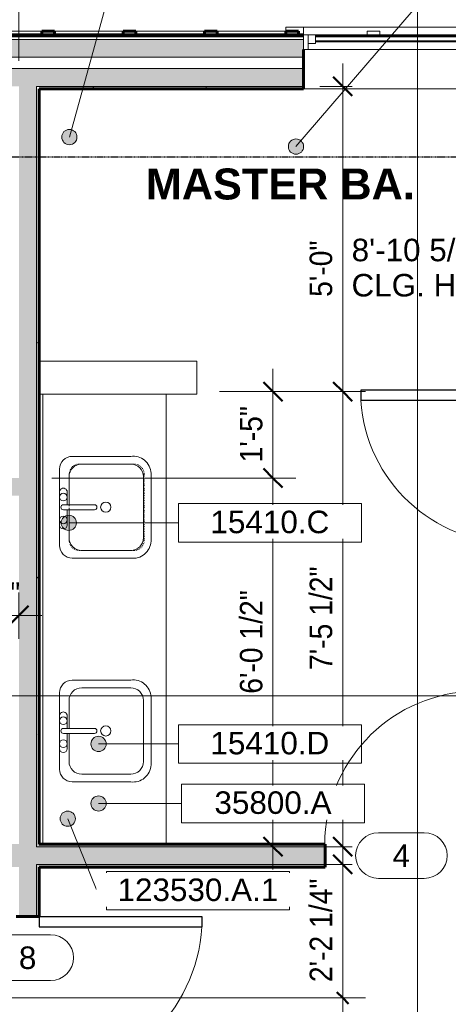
# Model space of a CAD drawing. Header units: inches. Extents: x -653 to 138, y -295 to 603.
# Tile 13 of 21: x -212 to -128, y -34 to 160. Entities that reach past the tile are written whole.
import ezdxf

# ---------------------------------------------------------------- set-up
doc = ezdxf.new("R2010")
doc.units = ezdxf.units.IN
doc.header["$MEASUREMENT"] = 0
for name, pattern in [('1A Hidden Long', [0.21875, 0.15625, -0.0625]), ('3B Center Short', [0.59375, 0.375, -0.0625, 0.09375, -0.0625]), ('Dash dot dot', [0.8125, 0.25, -0.1875, 0, -0.1875, 0, -0.1875])]:
    doc.linetypes.add(name, pattern=pattern)
for name, color, linetype, lineweight in [('A-ANNO-DIMS', 1, 'Continuous', 9), ('A-ANNO-DIMS-48', 1, 'Continuous', 9), ('A-ANNO-NOTE', 2, 'Continuous', 9), ('A-ANNO-SYMB', 6, 'Continuous', 9), ('A-ANNO-TEXT', 2, 'Continuous', 9), ('A-AREA-IDEN', 2, 'Continuous', 9), ('A-DETL', 5, 'Continuous', 9), ('A-DETL-MBND', 5, 'Continuous', 9), ('A-DOOR', 1, 'Continuous', 18), ('A-DOOR-IDEN', 6, 'Continuous', 9), ('A-FLOR-CASE', 3, 'Continuous', 9), ('A-GLAZ', 6, 'Continuous', 18), ('A-GLAZ-GLAS', 6, 'Continuous', 40), ('A-WALL', 2, 'Continuous', 18), ('A-WALL-MBNI', 2, 'Continuous', 18), ('A-WALL-PATT', 2, 'Continuous', 60), ('I-WALL', 2, 'Continuous', 18), ('P-SANR-FIXT', 6, 'Continuous', 9)]:
    doc.layers.add(name, color=color, linetype=linetype, lineweight=lineweight)
doc.styles.add('Arial', font='arial.ttf', dxfattribs={"height": 4.425898})
doc.styles.add('Arial_1', font='arial.ttf', dxfattribs={"width": 0.9, "height": 4.425898})
doc.styles.add('Arial_B', font='arialbd.ttf', dxfattribs={"height": 6.088537})
doc.dimstyles.new('Linear_-_3_32__Arial_2', dxfattribs={"dimscale": 12, "dimtxt": 4.5, "dimasz": 0.3125, "dimexe": 0.375, "dimexo": 0.375, "dimgap": 0.0625, "dimtad": 1, "dimdec": 3, "dimrnd": 0.125, "dimzin": 3, "dimdsep": 46, "dimlunit": 4, "dimtxsty": 'Arial_1', "dimblk1": 'OBLIQUE', "dimblk2": 'OBLIQUE', "dimsah": 1, "dimcen": 0.09, "dimdle": 0.375, "dimazin": 0, "dimtfac": 1, "dimtdec": 3, "dimtix": 1, "dimtmove": 0, "dimatfit": 3, "dimfxl": 1, "dimtvp": 1, "dimfrac": 2, "dimtolj": 1, "dimtzin": 0, "dimarcsym": 2})
doc.dimstyles.new('Linear_-_3_32__Arial_2_2', dxfattribs={"dimscale": 12, "dimtxt": 4.5, "dimasz": 0.1875, "dimexe": 0.375, "dimexo": 0.375, "dimgap": 0.0625, "dimtad": 1, "dimdec": 3, "dimrnd": 0.125, "dimzin": 3, "dimdsep": 46, "dimlunit": 4, "dimtxsty": 'Arial_1', "dimblk1": 'OBLIQUE', "dimblk2": 'OBLIQUE', "dimsah": 1, "dimcen": 0.09, "dimdle": 0.375, "dimazin": 0, "dimtfac": 1, "dimtdec": 3, "dimtix": 1, "dimtmove": 0, "dimatfit": 3, "dimfxl": 1, "dimtvp": 1, "dimfrac": 2, "dimtolj": 1, "dimtzin": 0, "dimarcsym": 2})
doc.dimstyles.new('Linear_-_3_32__Arial_2_3', dxfattribs={"dimscale": 12, "dimtxt": 4.5, "dimasz": 0.1875, "dimexe": 0.375, "dimexo": 0.375, "dimgap": 0.0625, "dimtad": 1, "dimdec": 3, "dimrnd": 0.125, "dimzin": 3, "dimdsep": 46, "dimlunit": 4, "dimtxsty": 'Arial_1', "dimblk1": 'OBLIQUE', "dimblk2": 'OBLIQUE', "dimsah": 1, "dimcen": 0.09, "dimdle": 0.375, "dimazin": 0, "dimtfac": 1, "dimtdec": 3, "dimtix": 1, "dimtmove": 0, "dimatfit": 3, "dimfxl": 1, "dimtvp": 1, "dimfrac": 2, "dimtolj": 1, "dimtzin": 0, "dimarcsym": 2})
doc.dimstyles.new('Linear_-_3_32__Arial_2_4', dxfattribs={"dimscale": 12, "dimtxt": 4.5, "dimasz": 0.1875, "dimexe": 0.375, "dimexo": 0.375, "dimgap": 0.0625, "dimtad": 1, "dimdec": 3, "dimrnd": 0.125, "dimzin": 3, "dimdsep": 46, "dimlunit": 4, "dimtxsty": 'Arial_1', "dimblk1": 'OBLIQUE', "dimblk2": 'OBLIQUE', "dimsah": 1, "dimcen": 0.09, "dimdle": 0.375, "dimazin": 0, "dimtfac": 1, "dimtdec": 3, "dimtix": 1, "dimtmove": 0, "dimatfit": 3, "dimfxl": 1, "dimtvp": 1, "dimfrac": 2, "dimtolj": 1, "dimtzin": 0, "dimarcsym": 2})
doc.dimstyles.new('Linear_-_3_32__Arial_2_5', dxfattribs={"dimscale": 12, "dimtxt": 4.5, "dimasz": 0.3125, "dimexe": 0.375, "dimexo": 0.375, "dimgap": 0.0625, "dimtad": 1, "dimdec": 3, "dimrnd": 0.125, "dimzin": 3, "dimdsep": 46, "dimlunit": 4, "dimtxsty": 'Arial_1', "dimblk1": 'OBLIQUE', "dimblk2": 'OBLIQUE', "dimsah": 1, "dimcen": 0.09, "dimdle": 0.375, "dimazin": 0, "dimtfac": 1, "dimtdec": 3, "dimtix": 1, "dimtmove": 2, "dimatfit": 3, "dimfxl": 1, "dimtvp": 1, "dimfrac": 2, "dimtolj": 1, "dimtzin": 0, "dimarcsym": 2})
pattern_1 = [(0, (0, 0), (15.36, 3.84), [0.634, -10.886, 0.634, -10.886, -61.44]), (0, (0, 0), (15.36, 3.84), [-23.04, 0.634, -22.406, 0.634, -10.886, -26.88]), (0, (0, 0), (15.36, 3.84), [-57.6, 0.634, -7.046, 0.634, -18.566]), (120, (5.76, 1.92), (-11.005538, 11.38215), [0.634, -10.886, 0.634, -10.886, -61.44]), (120, (5.76, 1.92), (-11.005538, 11.38215), [-23.04, 0.634, -22.406, 0.634, -10.886, -26.88]), (120, (5.76, 1.92), (-11.005538, 11.38215), [-57.6, 0.634, -7.046, 0.634, -18.566]), (240, (7.68, 9.6), (-4.354462, -15.22215), [0.634, -10.886, 0.634, -10.886, -61.44]), (240, (7.68, 9.6), (-4.354462, -15.22215), [-23.04, 0.634, -22.406, 0.634, -10.886, -26.88]), (240, (7.68, 9.6), (-4.354462, -15.22215), [-57.6, 0.634, -7.046, 0.634, -18.566])]
pattern_2 = [(45, (0, 0), (-4.00647, 4.00647), []), (135, (0, 0), (-4.00647, -4.00647), [])]

# ---------------------------------------------------------------- blocks, each defined once
blk = doc.blocks.new('Single Panel Flush Wood - 2680HC-1003791-Second Floor Plan')
at = {"layer": 'A-DOOR', "lineweight": 30}
for p, q in [((13, 2.25), (13, 32.25)), ((15, 32.25), (13, 32.25)), ((15, 2.25), (15, 32.25)), ((15, 2.25), (13, 2.25))]:
    blk.add_line(p, q, dxfattribs=at)
at = {"layer": 'A-DOOR', "lineweight": 9}
blk.add_arc((15, 2.25), 30.07, 93.8141, 180, dxfattribs=at)
blk = doc.blocks.new('Single Panel Flush Wood - 2880HC-1002420-Second Floor Plan')
at = {"layer": 'A-DOOR', "lineweight": 30}
for p, q in [((14, -2.25), (14, -34.25)), ((16, -2.25), (14, -2.25)), ((16, -2.25), (16, -34.25)), ((16, -34.25), (14, -34.25))]:
    blk.add_line(p, q, dxfattribs=at)
at = {"layer": 'A-DOOR', "lineweight": 9}
blk.add_arc((16, -2.25), 32.07, 180, 266.4241, dxfattribs=at)
blk = doc.blocks.new('Single Casement - 3050CS-1928327-Second Floor Plan')
at = {"layer": 'A-GLAZ'}
for p, q in [((-17.75, 6.81), (-21.25, 6.81)), ((-21.25, 6.81), (-21.25, 6.06)), ((-17.75, 5.31), (-17.75, 6.81)), ((-17.75, 6.81), (17.75, 6.81)), ((21.25, 6.81), (17.75, 6.81)), ((17.75, 6.81), (17.75, 5.31)), ((21.25, 5.31), (21.25, 6.81)), ((17.75, 5.31), (-17.75, 5.31)), ((-17.75, 5.31), (-17.75, 2.44)), ((-16.83, 2.44), (-16.83, 5.31)), ((-16.83, 5.31), (-15.38, 5.31)), ((-15.38, 5.31), (-15.38, 3.6)), ((15.37, 5.31), (-0.73, 5.31)), ((16.83, 5.31), (15.37, 5.31)), ((15.37, 5.31), (15.37, 3.6)), ((15.37, 3.6), (15.37, 5.31)), ((16.83, 5.31), (16.83, 2.44)), ((17.75, 2.44), (17.75, 5.31)), ((-17.75, 2.44), (17.75, 2.44)), ((-15.38, 3.6), (-16.83, 3.6)), ((15.37, 3.6), (16.83, 3.6))]:
    blk.add_line(p, q, dxfattribs=at)
at = {"layer": 'A-GLAZ-GLAS'}
for p, q in [((15.37, 5), (-15.38, 5)), ((15.37, 4), (-15.38, 4))]:
    blk.add_line(p, q, dxfattribs=at)
blk = doc.blocks.new('Sink Vanity-Square - 20_ x 18_-2045207-Second Floor Plan')
at = {"layer": 'P-SANR-FIXT'}
for p, q in [((8.12, 7.09), (-6.88, 7.09)), ((3.62, 7.09), (-2.88, 7.09)), ((0.12, 6.33), (0.12, 0.22)), ((1.12, 6.33), (1.12, 0.22)), ((-9.38, 4.59), (-9.38, -6.91)), ((0.12, 5.22), (-5.38, 5.22)), ((-2.88, 5.59), (0.12, 5.59)), ((1.12, 5.59), (3.62, 5.59)), ((6.62, 5.22), (1.12, 5.22)), ((10.62, -6.91), (10.62, 4.59)), ((-7.88, 2.72), (-7.88, -6.91)), ((9.12, -6.91), (9.12, 2.72)), ((-5.38, -9.41), (6.62, -9.41)), ((-6.06, -10.91), (7.3, -10.91))]:
    blk.add_line(p, q, dxfattribs=at)
for centre, radius, start, end in [((-6.88, 4.59), 2.5, 90, 180), ((-2.88, 6.34), 0.75, 90, 270), ((-1.88, 6.34), 0.75, 360, 180), ((-1.88, 6.34), 0.75, 180, 0), ((0.62, 6.33), 0.5, 360, 180), ((2.62, 6.34), 0.75, 360, 180), ((2.62, 6.34), 0.75, 180, 360), ((3.62, 6.34), 0.75, 270, 90), ((8.12, 4.59), 2.5, 0, 90), ((-5.38, 2.72), 2.5, 90, 180), ((6.62, 2.72), 2.5, 0, 90), ((0.62, 0.22), 0.5, 180, 0), ((0.62, -2), 1, 360, 180), ((0.62, -2), 1, 180, 0), ((-5.91, -7.4), 3.51, 171.8503, 267.5498), ((-5.38, -6.91), 2.5, 180, 270), ((6.62, -6.91), 2.5, 270, 0), ((7.15, -7.4), 3.51, 272.4502, 8.1497)]:
    blk.add_arc(centre, radius, start, end, dxfattribs=at)
blk = doc.blocks.new('Vanity Counter Top w 2 Square Sink Hole - 24_ Depth-2061257-Second Floor Plan')
at = {"layer": 'A-FLOR-CASE'}
for p, q in [((-49.95, -0.75), (38.55, -0.75)), ((-49.95, -25), (38.55, -25))]:
    blk.add_line(p, q, dxfattribs=at)
at = {"layer": 'A-FLOR-CASE', "linetype": 'Dash dot dot'}
for p, q in [((9.8, -5.92), (22.8, -5.92)), ((7.8, -18.65), (7.8, -7.92)), ((24.8, -7.92), (24.8, -18.65)), ((22.8, -20.65), (9.8, -20.65))]:
    blk.add_line(p, q, dxfattribs=at)
for centre, start, end in [((9.8, -7.92), 90, 180), ((22.8, -7.92), 360, 90), ((9.8, -18.65), 180, 270), ((22.8, -18.65), 270, 0)]:
    blk.add_arc(centre, 2, start, end, dxfattribs=at)
blk = doc.blocks.new('DIMBLOCK34-Second Floor Plan')
at = {"layer": 'A-ANNO-DIMS-48', "transparency": 16777216}
for p, q in [((-228.04, 40.7), (-228.04, 47.05)), ((-212.04, 37.97), (-212.04, 47.05)), ((-228.04, 42.55), (-207.54, 42.55)), ((-228.04, 42.55), (-228.04, 40.7)), ((-212.04, 42.55), (-212.04, 37.97))]:
    blk.add_line(p, q, dxfattribs=at)
at = {"layer": 'A-ANNO-DIMS-48', "lineweight": 50, "transparency": 16777216}
for p, q in [((-228.04, 42.55), (-226.16, 44.42)), ((-212.04, 42.55), (-210.16, 44.42)), ((-228.04, 42.55), (-229.91, 40.67)), ((-212.04, 42.55), (-213.91, 40.67))]:
    blk.add_line(p, q, dxfattribs=at)
at = {"layer": 'A-ANNO-DIMS-48', "color": 0, "transparency": 16777216, "insert": (-222.85, 49.04), "char_height": 4.426, "width": 13.0431, "attachment_point": 1, "line_spacing_factor": 0.938532, "style": 'Arial_1'}
blk.add_mtext('1\'-4"', dxfattribs=at)
blk = doc.blocks.new('_Oblique')
at = {"color": 0, "linetype": 'ByBlock', "lineweight": -2}
blk.add_line((-0.5, -0.5), (0.5, 0.5), dxfattribs=at)
blk = doc.blocks.new('DIMBLOCK36-Second Floor Plan')
at = {"layer": 'A-ANNO-DIMS-48', "transparency": 16777216}
for p, q in [((-298.29, 155.89), (-298.29, 229.48)), ((-18.29, 155.89), (-18.29, 229.48)), ((-298.29, 224.98), (-13.79, 224.98)), ((-298.29, 224.98), (-298.29, 155.89)), ((-18.29, 224.98), (-18.29, 155.89))]:
    blk.add_line(p, q, dxfattribs=at)
at = {"layer": 'A-ANNO-DIMS-48', "lineweight": 50, "transparency": 16777216}
for p, q in [((-298.29, 224.98), (-296.41, 226.85)), ((-18.29, 224.98), (-16.41, 226.85)), ((-298.29, 224.98), (-300.16, 223.1)), ((-18.29, 224.98), (-20.16, 223.1))]:
    blk.add_line(p, q, dxfattribs=at)
at = {"layer": 'A-ANNO-DIMS-48', "color": 0, "transparency": 16777216, "insert": (-165.24, 231.47), "char_height": 4.426, "width": 16.6985, "attachment_point": 1, "line_spacing_factor": 0.938532, "style": 'Arial_1'}
blk.add_mtext('23\'-4"', dxfattribs=at)
blk = doc.blocks.new('DIMBLOCK39-Second Floor Plan')
at = {"layer": 'A-ANNO-DIMS-48', "transparency": 16777216}
for p, q in [((-289.04, 155.89), (-289.04, 218.74)), ((-212.04, 151.64), (-212.04, 218.74)), ((-289.04, 214.24), (-212.04, 214.24)), ((-289.04, 214.24), (-289.04, 155.89)), ((-212.04, 214.24), (-212.04, 151.64))]:
    blk.add_line(p, q, dxfattribs=at)
at = {"layer": 'A-ANNO-DIMS-48', "lineweight": 50, "transparency": 16777216}
for p, q in [((-289.04, 214.24), (-287.16, 216.12)), ((-212.04, 214.24), (-210.16, 216.12)), ((-289.04, 214.24), (-290.91, 212.37)), ((-212.04, 214.24), (-213.91, 212.37))]:
    blk.add_line(p, q, dxfattribs=at)
at = {"layer": 'A-ANNO-DIMS-48', "color": 0, "transparency": 16777216, "insert": (-255.97, 220.73), "char_height": 4.426, "width": 13.0431, "attachment_point": 1, "line_spacing_factor": 0.938532, "style": 'Arial_1'}
blk.add_mtext('6\'-5"', dxfattribs=at)
blk = doc.blocks.new('DIMBLOCK40-Second Floor Plan')
at = {"layer": 'A-ANNO-DIMS-48', "transparency": 16777216}
for p, q in [((-212.04, 151.64), (-212.04, 218.74)), ((-110.79, 155.89), (-110.79, 218.74)), ((-212.04, 214.24), (-110.79, 214.24)), ((-212.04, 214.24), (-212.04, 151.64)), ((-110.79, 214.24), (-110.79, 155.89))]:
    blk.add_line(p, q, dxfattribs=at)
at = {"layer": 'A-ANNO-DIMS-48', "lineweight": 50, "transparency": 16777216}
for p, q in [((-212.04, 214.24), (-210.16, 216.12)), ((-110.79, 214.24), (-108.91, 216.12)), ((-212.04, 214.24), (-213.91, 212.37)), ((-110.79, 214.24), (-112.66, 212.37))]:
    blk.add_line(p, q, dxfattribs=at)
at = {"layer": 'A-ANNO-DIMS-48', "color": 0, "transparency": 16777216, "insert": (-171.41, 220.73), "char_height": 4.426, "width": 24.0092, "attachment_point": 1, "line_spacing_factor": 0.938532, "style": 'Arial_1'}
blk.add_mtext('8\'-5 1/4"', dxfattribs=at)
blk = doc.blocks.new('DIMBLOCK43-Second Floor Plan')
at = {"layer": 'A-ANNO-DIMS-48', "transparency": 16777216}
for p, q in [((-212.04, 155.89), (-212.04, 208.02)), ((-138.29, 162.71), (-138.29, 208.02)), ((-216.54, 203.52), (-138.29, 203.52)), ((-212.04, 203.52), (-212.04, 155.89))]:
    blk.add_line(p, q, dxfattribs=at)
at = {"layer": 'A-ANNO-DIMS-48', "lineweight": 50, "transparency": 16777216}
for p, q in [((-212.04, 203.52), (-210.16, 205.4)), ((-212.04, 203.52), (-213.91, 201.65)), ((-138.29, 203.52), (-139.41, 202.4)), ((-138.29, 203.52), (-137.16, 204.65))]:
    blk.add_line(p, q, dxfattribs=at)
at = {"layer": 'A-ANNO-DIMS-48', "linetype": '3B Center Short', "transparency": 16777216}
blk.add_line((-138.29, 203.52), (-138.29, 162.71), dxfattribs=at)
at = {"layer": 'A-ANNO-DIMS-48', "color": 0, "transparency": 16777216, "insert": (-185.16, 210.02), "char_height": 4.426, "width": 24.0092, "attachment_point": 1, "line_spacing_factor": 0.938532, "style": 'Arial_1'}
blk.add_mtext('6\'-1 3/4"', dxfattribs=at)
blk = doc.blocks.new('DIMBLOCK44-Second Floor Plan')
at = {"layer": 'A-ANNO-DIMS-48', "transparency": 16777216}
for p, q in [((-138.29, 162.71), (-138.29, 208.02)), ((-110.79, 155.89), (-110.79, 208.02)), ((-138.29, 203.52), (-106.29, 203.52)), ((-110.79, 203.52), (-110.79, 155.89))]:
    blk.add_line(p, q, dxfattribs=at)
at = {"layer": 'A-ANNO-DIMS-48', "lineweight": 50, "transparency": 16777216}
for p, q in [((-110.79, 203.52), (-108.91, 205.4)), ((-138.29, 203.52), (-139.41, 202.4)), ((-138.29, 203.52), (-137.16, 204.65)), ((-110.79, 203.52), (-112.66, 201.65))]:
    blk.add_line(p, q, dxfattribs=at)
at = {"layer": 'A-ANNO-DIMS-48', "linetype": '3B Center Short', "transparency": 16777216}
blk.add_line((-138.29, 203.52), (-138.29, 162.71), dxfattribs=at)
at = {"layer": 'A-ANNO-DIMS-48', "color": 0, "transparency": 16777216, "insert": (-134.54, 210.02), "char_height": 4.426, "width": 24.0092, "attachment_point": 1, "line_spacing_factor": 0.938532, "style": 'Arial_1'}
blk.add_mtext('2\'-3 1/2"', dxfattribs=at)
blk = doc.blocks.new('Door Tag - Door Tag-41184-Second Floor Plan')
at = {"layer": 'A-DOOR-IDEN'}
for p, q in [((-0.09375, 0.09375), (0.09375, 0.09375)), ((-0.09375, -0.09375), (0.09375, -0.09375))]:
    blk.add_line(p, q, dxfattribs=at)
for centre, start, end in [((-0.09375, 0), 90, 270), ((0.09375, 0), 270, 90)]:
    blk.add_arc(centre, 0.09375, start, end, dxfattribs=at)
blk = doc.blocks.new('DIMBLOCK56-Second Floor Plan')
at = {"layer": 'A-ANNO-DIMS-48', "transparency": 16777216}
for p, q in [((-236.94, -32.67), (-143.84, -32.67)), ((-148.34, -136.42), (-148.34, -32.67)), ((-200.35, -136.42), (-143.84, -136.42))]:
    blk.add_line(p, q, dxfattribs=at)
at = {"layer": 'A-ANNO-DIMS-48', "linetype": '3B Center Short', "transparency": 16777216}
for p, q in [((-148.34, -32.67), (-236.94, -32.67)), ((-148.34, -136.42), (-200.35, -136.42))]:
    blk.add_line(p, q, dxfattribs=at)
at = {"layer": 'A-ANNO-DIMS-48', "lineweight": 50, "transparency": 16777216}
for p, q in [((-148.34, -32.67), (-149.47, -31.54)), ((-148.34, -32.67), (-147.22, -33.79)), ((-148.34, -136.42), (-149.47, -135.29)), ((-148.34, -136.42), (-147.22, -137.54))]:
    blk.add_line(p, q, dxfattribs=at)
at = {"layer": 'A-ANNO-DIMS-48', "color": 0, "transparency": 16777216, "insert": (-154.83, -94.55), "char_height": 4.426, "width": 24.0092, "attachment_point": 1, "rotation": 90, "line_spacing_factor": 0.938532, "style": 'Arial_1'}
blk.add_mtext('8\'-7 3/4"', dxfattribs=at)
blk = doc.blocks.new('DIMBLOCK57-Second Floor Plan')
at = {"layer": 'A-ANNO-DIMS-48', "transparency": 16777216}
for p, q in [((-148.34, -32.67), (-148.34, -1.92)), ((-146.49, -6.42), (-152.84, -6.42)), ((-148.34, -6.42), (-146.49, -6.42)), ((-236.94, -32.67), (-143.84, -32.67))]:
    blk.add_line(p, q, dxfattribs=at)
at = {"layer": 'A-ANNO-DIMS-48', "lineweight": 50, "transparency": 16777216}
for p, q in [((-148.34, -6.42), (-150.22, -4.54)), ((-148.34, -6.42), (-146.47, -8.29)), ((-148.34, -32.67), (-149.47, -31.54)), ((-148.34, -32.67), (-147.22, -33.79))]:
    blk.add_line(p, q, dxfattribs=at)
at = {"layer": 'A-ANNO-DIMS-48', "linetype": '3B Center Short', "transparency": 16777216}
blk.add_line((-148.34, -32.67), (-236.94, -32.67), dxfattribs=at)
at = {"layer": 'A-ANNO-DIMS-48', "color": 0, "transparency": 16777216, "insert": (-154.83, -29.55), "char_height": 4.426, "width": 24.0092, "attachment_point": 1, "rotation": 90, "line_spacing_factor": 0.938532, "style": 'Arial_1'}
blk.add_mtext('2\'-2 1/4"', dxfattribs=at)
blk = doc.blocks.new('DIMBLOCK58-Second Floor Plan')
at = {"layer": 'A-ANNO-DIMS-48', "lineweight": 50, "transparency": 16777216}
for p, q in [((-148.34, 86.58), (-150.22, 88.46)), ((-148.34, 86.58), (-146.47, 84.71)), ((-148.34, -2.92), (-150.22, -1.04)), ((-148.34, -2.92), (-146.47, -4.79))]:
    blk.add_line(p, q, dxfattribs=at)
at = {"layer": 'A-ANNO-DIMS-48', "transparency": 16777216}
for p, q in [((-172.54, 86.58), (-143.84, 86.58)), ((-148.34, 86.58), (-172.54, 86.58)), ((-148.34, -2.92), (-148.34, 86.58)), ((-146.49, -2.92), (-152.84, -2.92)), ((-148.34, -2.92), (-146.49, -2.92))]:
    blk.add_line(p, q, dxfattribs=at)
at = {"layer": 'A-ANNO-DIMS-48', "color": 0, "transparency": 16777216, "insert": (-154.83, 31.83), "char_height": 4.426, "width": 24.0092, "attachment_point": 1, "rotation": 90, "line_spacing_factor": 0.938532, "style": 'Arial_1'}
blk.add_mtext('7\'-5 1/2"', dxfattribs=at)
blk = doc.blocks.new('DIMBLOCK59-Second Floor Plan')
at = {"layer": 'A-ANNO-DIMS-48', "transparency": 16777216}
for p, q in [((-148.34, 86.58), (-148.34, 151.08)), ((-146.49, 146.58), (-152.84, 146.58)), ((-148.34, 146.58), (-146.49, 146.58)), ((-172.54, 86.58), (-143.84, 86.58)), ((-148.34, 86.58), (-172.54, 86.58))]:
    blk.add_line(p, q, dxfattribs=at)
at = {"layer": 'A-ANNO-DIMS-48', "lineweight": 50, "transparency": 16777216}
for p, q in [((-148.34, 146.58), (-150.22, 148.46)), ((-148.34, 146.58), (-146.47, 144.71)), ((-148.34, 86.58), (-150.22, 88.46)), ((-148.34, 86.58), (-146.47, 84.71))]:
    blk.add_line(p, q, dxfattribs=at)
at = {"layer": 'A-ANNO-DIMS-48', "color": 0, "transparency": 16777216, "insert": (-154.83, 105.2), "char_height": 4.426, "width": 13.0431, "attachment_point": 1, "rotation": 90, "line_spacing_factor": 0.938532, "style": 'Arial_1'}
blk.add_mtext('5\'-0"', dxfattribs=at)
blk = doc.blocks.new('DIMBLOCK61-Second Floor Plan')
at = {"layer": 'A-ANNO-DIMS-48', "transparency": 16777216}
for p, q in [((-258.29, 162.71), (-258.29, 208.02)), ((-212.04, 155.89), (-212.04, 208.02)), ((-258.29, 203.52), (-207.54, 203.52)), ((-212.04, 203.52), (-212.04, 155.89))]:
    blk.add_line(p, q, dxfattribs=at)
at = {"layer": 'A-ANNO-DIMS-48', "lineweight": 50, "transparency": 16777216}
for p, q in [((-212.04, 203.52), (-210.16, 205.4)), ((-258.29, 203.52), (-259.41, 202.4)), ((-258.29, 203.52), (-257.16, 204.65)), ((-212.04, 203.52), (-213.91, 201.65))]:
    blk.add_line(p, q, dxfattribs=at)
at = {"layer": 'A-ANNO-DIMS-48', "linetype": '3B Center Short', "transparency": 16777216}
blk.add_line((-258.29, 203.52), (-258.29, 162.71), dxfattribs=at)
at = {"layer": 'A-ANNO-DIMS-48', "color": 0, "transparency": 16777216, "insert": (-246.69, 210.02), "char_height": 4.426, "width": 27.6646, "attachment_point": 1, "line_spacing_factor": 0.938532, "style": 'Arial_1'}
blk.add_mtext('3\'-10 1/4"', dxfattribs=at)
blk = doc.blocks.new('DIMBLOCK72-Second Floor Plan')
at = {"layer": 'A-ANNO-DIMS-48', "lineweight": 50, "transparency": 16777216}
for p, q in [((-162.07, 69.58), (-163.94, 71.46)), ((-162.07, 69.58), (-160.19, 67.71)), ((-162.07, -2.92), (-163.94, -1.04)), ((-162.07, -2.92), (-160.19, -4.79))]:
    blk.add_line(p, q, dxfattribs=at)
at = {"layer": 'A-ANNO-DIMS-48', "transparency": 16777216}
for p, q in [((-205.54, 69.58), (-157.57, 69.58)), ((-162.07, 69.58), (-205.54, 69.58)), ((-162.07, -7.42), (-162.07, 69.58)), ((-160.22, -2.92), (-166.57, -2.92)), ((-162.07, -2.92), (-160.22, -2.92))]:
    blk.add_line(p, q, dxfattribs=at)
at = {"layer": 'A-ANNO-DIMS-48', "color": 0, "transparency": 16777216, "insert": (-168.56, 27.16), "char_height": 4.426, "width": 24.0092, "attachment_point": 1, "rotation": 90, "line_spacing_factor": 0.938532, "style": 'Arial_1'}
blk.add_mtext('6\'-0 1/2"', dxfattribs=at)
blk = doc.blocks.new('DIMBLOCK73-Second Floor Plan')
at = {"layer": 'A-ANNO-DIMS-48', "transparency": 16777216}
for p, q in [((-162.07, 69.58), (-162.07, 91.08)), ((-172.54, 86.58), (-157.57, 86.58)), ((-162.07, 86.58), (-172.54, 86.58)), ((-205.54, 69.58), (-157.57, 69.58)), ((-162.07, 69.58), (-205.54, 69.58))]:
    blk.add_line(p, q, dxfattribs=at)
at = {"layer": 'A-ANNO-DIMS-48', "lineweight": 50, "transparency": 16777216}
for p, q in [((-162.07, 86.58), (-163.94, 88.46)), ((-162.07, 86.58), (-160.19, 84.71)), ((-162.07, 69.58), (-163.94, 71.46)), ((-162.07, 69.58), (-160.19, 67.71))]:
    blk.add_line(p, q, dxfattribs=at)
at = {"layer": 'A-ANNO-DIMS-48', "color": 0, "transparency": 16777216, "insert": (-168.56, 72.65), "char_height": 4.426, "width": 13.0431, "attachment_point": 1, "rotation": 90, "line_spacing_factor": 0.938532, "style": 'Arial_1'}
blk.add_mtext('1\'-5"', dxfattribs=at)
blk = doc.blocks.new('Keynote Tag - Keynote Number - Boxed - Small-135510-Second Floor Plan')
at = {"layer": 'A-ANNO-NOTE'}
for p, q in [((-0.375, -0.0792), (-0.375, 0.0781)), ((-0.375, 0.0781), (0.375, 0.0781)), ((0.375, 0.0781), (0.375, -0.0792)), ((-0.375, -0.0792), (0.375, -0.0792))]:
    blk.add_line(p, q, dxfattribs=at)

msp = doc.modelspace()

# ---------------------------------------------------------------- hatches: boundary and pattern name
at = {"layer": 'A-ANNO-NOTE'}
h = msp.add_hatch(color=256, dxfattribs=at)
edge = h.paths.add_edge_path(flags=0)
edge.add_arc((-202.0988, 136.627), 1.5, 0, 360)
h = msp.add_hatch(color=256, dxfattribs=at)
edge = h.paths.add_edge_path(flags=0)
edge.add_arc((-157.5229, 134.7492), 1.5, 0, 360)
h = msp.add_hatch(color=256, dxfattribs=at)
edge = h.paths.add_edge_path(flags=0)
edge.add_arc((-202.2198, 60.769), 1.5, 0, 360)
h = msp.add_hatch(color=256, dxfattribs=at)
edge = h.paths.add_edge_path(flags=0)
edge.add_arc((-196.3574, 17.2827), 1.5, 0, 360)
h = msp.add_hatch(color=256, dxfattribs=at)
edge = h.paths.add_edge_path(flags=0)
edge.add_arc((-196.3574, 5.5754), 1.5, 0, 360)
h = msp.add_hatch(color=256, dxfattribs=at)
edge = h.paths.add_edge_path(flags=0)
edge.add_arc((-202.4219, 2.5846), 1.5, 0, 360)
at = {"layer": 'A-WALL-PATT', "lineweight": 9}
h = msp.add_hatch(dxfattribs=at)
h.set_pattern_fill('FP_3', color=256, style=0, pattern_type=2)
h.set_pattern_definition(pattern_2)
h.paths.add_polyline_path([(-207.5361, 156.7071), (-205.0361, 156.7071), (-205.0361, 157.4571), (-207.5361, 157.4571)], flags=0)
h = msp.add_hatch(dxfattribs=at)
h.set_pattern_fill('FP_3', color=256, style=0, pattern_type=2)
h.set_pattern_definition(pattern_2)
h.paths.add_polyline_path([(-191.5361, 156.7071), (-189.0361, 156.7071), (-189.0361, 157.4571), (-191.5361, 157.4571)], flags=0)
h = msp.add_hatch(dxfattribs=at)
h.set_pattern_fill('FP_3', color=256, style=0, pattern_type=2)
h.set_pattern_definition(pattern_2)
h.paths.add_polyline_path([(-175.5361, 156.7071), (-173.0361, 156.7071), (-173.0361, 157.4571), (-175.5361, 157.4571)], flags=0)
h = msp.add_hatch(dxfattribs=at)
h.set_pattern_fill('FP_3', color=256, style=0, pattern_type=2)
h.set_pattern_definition(pattern_2)
h.paths.add_polyline_path([(-159.5361, 156.7071), (-157.0361, 156.7071), (-157.0361, 157.4571), (-159.5361, 157.4571)], flags=0)
at = {"layer": 'A-WALL-PATT'}
h = msp.add_hatch(color=256, dxfattribs=at)
h.paths.add_polyline_path([(-156.0357, 152.3321), (-156.0357, 155.8321), (-240.5361, 155.8321), (-240.5361, 152.3321), (-162.4178, 152.3321)], flags=0)
h.paths.add_polyline_path([(-21.7861, 152.3321), (-21.7861, 155.8321), (-120.5357, 155.8321), (-120.5357, 152.3321), (-24.0361, 152.3321)], flags=0)
h.paths.add_polyline_path([(-276.0361, 152.3321), (-276.0361, 155.8321), (-294.7861, 155.8321), (-294.7861, 152.3321), (-285.5775, 152.3321)], flags=0)
h = msp.add_hatch(color=256, dxfattribs=at)
h.paths.add_polyline_path([(-110.7861, 146.5821), (-27.5361, 146.5821), (-27.5361, 150.0821), (-120.5357, 150.0821), (-120.5357, 146.5821), (-114.2861, 146.5821)], flags=0)
h.paths.add_polyline_path([(-156.0357, 146.5821), (-156.0357, 150.0821), (-240.5361, 150.0821), (-240.5361, 146.5821), (-162.4178, 146.5821)], flags=0)
h.paths.add_polyline_path([(-276.0361, 146.5821), (-276.0361, 150.0821), (-289.0361, 150.0821), (-289.0361, 146.5821), (-285.5775, 146.5821)], flags=0)
at = {"layer": 'A-WALL-PATT', "lineweight": 9}
h = msp.add_hatch(dxfattribs=at)
h.set_pattern_fill('FP_2', color=256, style=0, pattern_type=2)
h.set_pattern_definition(pattern_1)
h.paths.add_polyline_path([(-208.5361, 146.0821), (-156.0357, 146.0821), (-156.0357, 146.5821), (-208.5361, 146.5821)], flags=0)
h.paths.add_polyline_path([(-39.258, 146.0821), (-28.0361, 146.0821), (-28.0361, 146.5821), (-110.7861, 146.5821), (-110.7861, 146.0821), (-56.8523, 146.0821)], flags=0)
h.paths.add_polyline_path([(-240.5361, 146.0821), (-212.0361, 146.0821), (-212.0361, 146.5821), (-240.5361, 146.5821)], flags=0)
h.paths.add_polyline_path([(-285.5775, 146.0821), (-276.0361, 146.0821), (-276.0361, 146.5821), (-288.5361, 146.5821), (-288.5361, 146.0821)], flags=0)
h.paths.add_polyline_path([(-114.2861, 146.0821), (-114.2861, 146.5821), (-120.5357, 146.5821), (-120.5357, 146.0821), (-114.7861, 146.0821)], flags=0)
at = {"layer": 'A-WALL-PATT'}
for points in [[(-208.5361, 69.5823), (-208.5361, 146.5821), (-212.0361, 146.5821), (-212.0361, 69.5823)], [(-208.5361, -2.9179), (-208.5361, 32.0821), (-212.0361, 32.0821), (-212.0361, -2.9179)]]:
    msp.add_hatch(color=256, dxfattribs=at).paths.add_polyline_path(points, flags=0)
at = {"layer": 'A-WALL-PATT', "lineweight": 9}
h = msp.add_hatch(dxfattribs=at)
h.set_pattern_fill('FP_2', color=256, style=0, pattern_type=2)
h.set_pattern_definition(pattern_1)
h.paths.add_polyline_path([(-208.5361, 70.0823), (-208.0361, 70.0823), (-208.0361, 146.0821), (-208.5361, 146.0821), (-208.5361, 71.5828)], flags=0)
h = msp.add_hatch(dxfattribs=at)
h.set_pattern_fill('FP_2', color=256, style=0, pattern_type=2)
h.set_pattern_definition(pattern_1)
h.paths.add_polyline_path([(-228.0361, 69.5823), (-212.0361, 69.5823), (-212.0361, 70.0823), (-228.0361, 70.0823)], flags=0)
h.paths.add_polyline_path([(-208.0361, 69.5823), (-208.0361, 70.0823), (-208.5361, 70.0823), (-208.5361, 69.5823)], flags=0)
at = {"layer": 'A-WALL-PATT', "lineweight": 18}
for points in [[(-212.0361, 66.0823), (-208.5361, 66.0823), (-208.5361, 69.5823), (-224.5361, 69.5823), (-224.5361, 66.0823)], [(-212.0361, 32.0821), (-208.5361, 32.0821), (-208.5361, 66.0823), (-212.0361, 66.0823), (-212.0361, 37.5821)]]:
    msp.add_hatch(color=256, dxfattribs=at).paths.add_polyline_path(points, flags=0)
at = {"layer": 'A-WALL-PATT', "lineweight": 9}
h = msp.add_hatch(dxfattribs=at)
h.set_pattern_fill('FP_2', color=256, style=0, pattern_type=2)
h.set_pattern_definition(pattern_1)
h.paths.add_polyline_path([(-208.0361, 31.5821), (-208.0361, 69.5823), (-208.5361, 69.5823), (-208.5361, 31.5821)], flags=0)
h = msp.add_hatch(dxfattribs=at)
h.set_pattern_fill('FP_2', color=256, style=0, pattern_type=2)
h.set_pattern_definition(pattern_1)
h.paths.add_polyline_path([(-208.5361, -2.4179), (-208.0361, -2.4179), (-208.0361, 31.5821), (-208.5361, 31.5821), (-208.5361, 12.1496)], flags=0)
h = msp.add_hatch(dxfattribs=at)
h.set_pattern_fill('FP_2', color=256, style=0, pattern_type=2)
h.set_pattern_definition(pattern_1)
h.paths.add_polyline_path([(-227.0361, -2.9179), (-212.0361, -2.9179), (-212.0361, -2.4179), (-227.0361, -2.4179)], flags=0)
h.paths.add_polyline_path([(-446.7861, -2.9179), (-329.5361, -2.9179), (-329.5361, -2.4179), (-446.7861, -2.4179)], flags=0)
h.paths.add_polyline_path([(-450.2861, -2.9179), (-450.2861, -2.4179), (-460.5361, -2.4179), (-460.5361, -2.9179)], flags=0)
h.paths.add_polyline_path([(-46.7236, -2.9179), (-46.7236, -2.4179), (-110.7861, -2.4179), (-110.7861, -2.9179), (-48.0552, -2.9179)], flags=0)
h.paths.add_polyline_path([(-114.2861, -2.9179), (-114.2861, -2.4179), (-121.7861, -2.4179), (-121.7861, -2.9179)], flags=0)
h.paths.add_polyline_path([(-287.0361, -2.9179), (-287.0361, -2.4179), (-289.0361, -2.4179), (-289.0361, -2.9179)], flags=0)
h.paths.add_polyline_path([(-292.5361, -2.9179), (-292.5361, -2.4179), (-299.5361, -2.4179), (-299.5361, -2.9179)], flags=0)
h.paths.add_polyline_path([(-151.7861, -2.9179), (-151.7861, -2.4179), (-208.5361, -2.4179), (-208.5361, -2.9179), (-197.6063, -2.9179)], flags=0)
at = {"layer": 'A-WALL-PATT'}
h = msp.add_hatch(color=256, dxfattribs=at)
h.paths.add_polyline_path([(-48.0361, -6.4179), (-46.7236, -6.4179), (-46.7236, -2.9179), (-121.7861, -2.9179), (-121.7861, -6.4179), (-48.0552, -6.4179)], flags=0)
h.paths.add_polyline_path([(-212.0361, -6.4179), (-151.7861, -6.4179), (-151.7861, -2.9179), (-227.0361, -2.9179), (-227.0361, -6.4179)], flags=0)
h.paths.add_polyline_path([(-460.5361, -6.4179), (-329.5361, -6.4179), (-329.5361, -2.9179), (-460.5361, -2.9179), (-460.5361, -4.6679)], flags=0)
h.paths.add_polyline_path([(-299.5361, -6.4179), (-287.0361, -6.4179), (-287.0361, -2.9179), (-299.5361, -2.9179), (-299.5361, -4.6679)], flags=0)
at = {"layer": 'A-WALL-PATT', "lineweight": 9}
h = msp.add_hatch(dxfattribs=at)
h.set_pattern_fill('FP_2', color=256, style=0, pattern_type=2)
h.set_pattern_definition(pattern_1)
h.paths.add_polyline_path([(-208.0361, -6.9179), (-151.7861, -6.9179), (-151.7861, -6.4179), (-208.5361, -6.4179), (-208.5361, -6.9179)], flags=0)
h.paths.add_polyline_path([(-51.5361, -6.9179), (-51.5361, -6.4179), (-121.7861, -6.4179), (-121.7861, -6.9179), (-52.0361, -6.9179)], flags=0)
h.paths.add_polyline_path([(-408.7373, -6.9179), (-329.5361, -6.9179), (-329.5361, -6.4179), (-460.5361, -6.4179), (-460.5361, -6.9179)], flags=0)
h.paths.add_polyline_path([(-299.5361, -6.9179), (-287.0361, -6.9179), (-287.0361, -6.4179), (-299.5361, -6.4179)], flags=0)
h.paths.add_polyline_path([(-212.0361, -6.9179), (-212.0361, -6.4179), (-227.0361, -6.4179), (-227.0361, -6.9179), (-212.5361, -6.9179)], flags=0)
at = {"layer": 'A-WALL-PATT'}
h = msp.add_hatch(color=256, dxfattribs=at)
h.paths.add_polyline_path([(-212.0361, -170.9179), (-208.5361, -170.9179), (-208.5361, -148.1683), (-212.0361, -148.1683), (-212.0361, -170.4179)], flags=0)
h.paths.add_polyline_path([(-209.6611, -124.6683), (-208.5361, -124.6683), (-208.5361, -48.6679), (-212.0361, -48.6679), (-212.0361, -124.6683), (-210.2861, -124.6683)], flags=0)
h.paths.add_polyline_path([(-212.0361, -16.6679), (-208.5361, -16.6679), (-208.5361, -6.4179), (-212.0361, -6.4179), (-212.0361, -6.9179)], flags=0)
at = {"layer": 'A-WALL-PATT', "lineweight": 9}
h = msp.add_hatch(dxfattribs=at)
h.set_pattern_fill('FP_2', color=256, style=0, pattern_type=2)
h.set_pattern_definition(pattern_1)
h.paths.add_polyline_path([(-208.0361, -170.4179), (-208.0361, -148.1683), (-208.5361, -148.1683), (-208.5361, -170.4179)], flags=0)
h.paths.add_polyline_path([(-208.5361, -124.6683), (-208.0361, -124.6683), (-208.0361, -48.6679), (-208.5361, -48.6679), (-208.5361, -77.0002)], flags=0)
h.paths.add_polyline_path([(-208.0361, -16.6679), (-208.0361, -6.9179), (-208.5361, -6.9179), (-208.5361, -16.6679)], flags=0)

# ---------------------------------------------------------------- linework, layer by layer
at = {"layer": 'A-ANNO-NOTE'}
for p, q in [((-202.0988, 136.627), (-193.6579, 167.2071)), ((-157.5229, 134.7492), (-129.6663, 167.2071)), ((-202.2198, 60.769), (-180.65, 60.769)), ((-196.3574, 17.2827), (-180.65, 17.2827)), ((-196.3574, 5.5754), (-180.0361, 5.5754)), ((-202.4219, 2.5846), (-196.6687, -11.5651)), ((-196.6687, -11.5651), (-194.8028, -11.5651))]:
    msp.add_line(p, q, dxfattribs=at)
for centre in [(-202.0988, 136.627), (-157.5229, 134.7492), (-202.2198, 60.769), (-196.3574, 17.2827), (-196.3574, 5.5754), (-202.4219, 2.5846)]:
    msp.add_circle(centre, 1.5, dxfattribs=at)
at = {"layer": 'A-ANNO-SYMB'}
for p, q in [((-133.6273, 234.2775), (-133.6273, -247.6528)), ((52.7718, 26.7167), (-563.0259, 26.7167))]:
    msp.add_line(p, q, dxfattribs=at)
at = {"layer": 'A-DETL', "linetype": '1A Hidden Long', "lineweight": 30}
msp.add_line((-301.5986, 132.7071), (-41.4111, 132.7071), dxfattribs=at)
at = {"layer": 'A-DETL-MBND'}
for p, q in [((-221.0361, 157.4571), (-207.5361, 157.4571)), ((-205.0361, 157.4571), (-191.5361, 157.4571)), ((-189.0361, 157.4571), (-175.5361, 157.4571)), ((-173.0361, 157.4571), (-159.5361, 157.4571))]:
    msp.add_line(p, q, dxfattribs=at)
at = {"layer": 'A-WALL', "lineweight": 60}
for p, q in [((-205.0361, 157.4571), (-207.5361, 157.4571)), ((-207.5361, 157.4571), (-207.5361, 156.7071)), ((-205.0361, 156.7071), (-205.0361, 157.4571)), ((-189.0361, 157.4571), (-191.5361, 157.4571)), ((-191.5361, 157.4571), (-191.5361, 156.7071)), ((-189.0361, 156.7071), (-189.0361, 157.4571)), ((-173.0361, 157.4571), (-175.5361, 157.4571)), ((-175.5361, 157.4571), (-175.5361, 156.7071)), ((-173.0361, 156.7071), (-173.0361, 157.4571)), ((-157.0361, 157.4571), (-159.5361, 157.4571)), ((-159.5361, 157.4571), (-159.5361, 156.7071)), ((-157.0361, 156.7071), (-157.0361, 157.4571)), ((-156.0357, 156.7071), (-240.5361, 156.7071)), ((-156.0357, 146.0821), (-156.0357, 153.8321)), ((-208.0361, 146.0821), (-156.0357, 146.0821))]:
    msp.add_line(p, q, dxfattribs=at)
at = {"layer": 'A-WALL'}
for p, q in [((-240.5361, 156.3321), (-156.0357, 156.3321)), ((-240.5361, 155.8321), (-156.0357, 155.8321)), ((-240.5361, 152.3321), (-156.0357, 152.3321)), ((-240.5361, 150.0821), (-156.0357, 150.0821)), ((-208.5361, 146.5821), (-156.0357, 146.5821)), ((-120.5357, 146.0821), (-156.0357, 146.0821))]:
    msp.add_line(p, q, dxfattribs=at)
at = {"layer": 'A-WALL-MBNI', "lineweight": 9}
for p, q in [((-143.5361, 156.7071), (-143.5361, 157.4571)), ((-143.5361, 157.4571), (-141.0361, 157.4571)), ((-141.0361, 157.4571), (-141.0361, 156.7071))]:
    msp.add_line(p, q, dxfattribs=at)
at = {"layer": 'I-WALL'}
for p, q in [((-208.5361, -2.9179), (-208.5361, 146.5821)), ((-208.0361, 92.5821), (-177.0361, 92.5821)), ((-177.0361, 92.5821), (-177.0361, 86.0821)), ((-177.0361, 86.0821), (-208.0361, 86.0821)), ((-151.7861, -2.9179), (-208.5361, -2.9179)), ((-208.5361, -6.4179), (-151.7861, -6.4179)), ((-208.5361, -16.6679), (-208.5361, -6.4179))]:
    msp.add_line(p, q, dxfattribs=at)
at = {"layer": 'I-WALL', "lineweight": 60}
for p, q in [((-208.0361, -2.4179), (-208.0361, 146.0821)), ((-151.7861, -2.4179), (-208.0361, -2.4179)), ((-151.7861, -6.9179), (-151.7861, -2.4179)), ((-208.0361, -6.9179), (-151.7861, -6.9179)), ((-208.0361, -16.6679), (-208.0361, -6.9179)), ((-212.5361, -16.6679), (-208.0361, -16.6679))]:
    msp.add_line(p, q, dxfattribs=at)

# ---------------------------------------------------------------- block references
at = {"layer": 'A-ANNO-NOTE', "xscale": 47.99999999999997, "yscale": 47.99999999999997, "zscale": 47.99999999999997}
for p in [(-162.65, 60.7959), (-162.65, 17.3095), (-162.0361, 5.6023), (-176.8028, -11.5382)]:
    msp.add_blockref('Keynote Tag - Keynote Number - Boxed - Small-135510-Second Floor Plan', p, dxfattribs=at)
at = {"layer": 'A-DOOR', "rotation": 89.99999999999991}
for name, p in [('Single Panel Flush Wood - 2680HC-1003791-Second Floor Plan', (-112.5361, 71.8321)), ('Single Panel Flush Wood - 2880HC-1002420-Second Floor Plan', (-210.2861, -32.6679))]:
    msp.add_blockref(name, p, dxfattribs=at)
at = {"layer": 'A-DOOR'}
msp.add_blockref('Single Panel Flush Wood - 2680HC-1003791-Second Floor Plan', (-136.7861, -4.6679), dxfattribs=at)
at = {"layer": 'A-DOOR-IDEN', "xscale": 47.99999999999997, "yscale": 47.99999999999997, "zscale": 47.99999999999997}
for p in [(-136.7861, -4.6679), (-210.2861, -24.7461)]:
    msp.add_blockref('Door Tag - Door Tag-41184-Second Floor Plan', p, dxfattribs=at)
at = {"layer": 'A-FLOR-CASE', "rotation": 89.99999999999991}
msp.add_blockref('Vanity Counter Top w 2 Square Sink Hole - 24_ Depth-2061257-Second Floor Plan', (-208.0361, 47.5319), dxfattribs=at)
at = {"layer": 'A-GLAZ'}
msp.add_blockref('Single Casement - 3050CS-1928327-Second Floor Plan', (-138.2857, 151.3946), dxfattribs=at)
at = {"layer": 'P-SANR-FIXT', "rotation": 89.99999999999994}
for p in [(-196.9438, 63.2144), (-196.9438, 19.2144)]:
    msp.add_blockref('Sink Vanity-Square - 20_ x 18_-2045207-Second Floor Plan', p, dxfattribs=at)

# ---------------------------------------------------------------- texts
at = {"layer": 'A-ANNO-TEXT', "color": 7, "insert": (-133.5476, 116.6308), "char_height": 4.4259, "width": 31.05, "attachment_point": 2, "line_spacing_factor": 0.938532, "style": 'Arial'}
msp.add_mtext('8\'-10 5/8"\\PCLG. HT.', dxfattribs=at)
at = {"layer": 'A-AREA-IDEN', "insert": (-160.607, 130.4415), "char_height": 6.08854, "width": 60.912, "attachment_point": 2, "line_spacing_factor": 0.938532, "style": 'Arial_B'}
msp.add_mtext('MASTER BA.', dxfattribs=at)
at = {"layer": 'A-DOOR-IDEN', "char_height": 4.4259, "width": 4.104, "attachment_point": 2, "line_spacing_factor": 0.938532, "style": 'Arial'}
for s, insert in [('4', (-136.8068, -2.4657)), ('8', (-210.3068, -22.5439))]:
    msp.add_mtext(s, dxfattribs=dict(at, insert=insert))

# ---------------------------------------------------------------- dimensions: what is measured, and where the dimension line sits
at = {"layer": 'A-ANNO-DIMS'}
for base, p1, p2, dimstyle, override, picture, middle in [((-18.2861, 224.976), (-298.2861, 151.3946), (-18.2861, 151.3946), 'Linear_-_3_32__Arial_2', {"dimpost": '<>', "dimfxl": 280}, 'DIMBLOCK36-Second Floor Plan', (-158.2861, 227.9873)), ((-212.0361, 214.2402), (-289.0361, 151.3946), (-212.0361, 147.1446), 'Linear_-_3_32__Arial_2', {"dimpost": '<>', "dimfxl": 77.1172}, 'DIMBLOCK39-Second Floor Plan', (-250.5361, 217.25)), ((-110.7861, 214.2402), (-212.0361, 147.1446), (-110.7861, 151.3946), 'Linear_-_3_32__Arial_2', {"dimpost": '<>', "dimfxl": 101.339158}, 'DIMBLOCK40-Second Floor Plan', (-161.4111, 217.2787)), ((-212.0361, 203.524), (-258.2861, 158.2071), (-212.0361, 151.3946), 'Linear_-_3_32__Arial_2_4', {"dimpost": '<>', "dimfxl": 46.749039}, 'DIMBLOCK61-Second Floor Plan', (-235.1611, 206.564)), ((-138.2857, 203.524), (-212.0361, 151.3946), (-138.2857, 158.2071), 'Linear_-_3_32__Arial_2_2', {"dimpost": '<>', "dimfxl": 74.064369}, 'DIMBLOCK43-Second Floor Plan', (-175.1609, 206.564)), ((-110.7861, 203.524), (-138.2857, 158.2071), (-110.7861, 151.3946), 'Linear_-_3_32__Arial_2_4', {"dimpost": '<>', "dimfxl": 28.330875}, 'DIMBLOCK44-Second Floor Plan', (-124.5359, 206.564))]:
    dim = msp.add_linear_dim(base=base, p1=p1, p2=p2, dimstyle=dimstyle, override=override, dxfattribs=at)
    dim.commit()
    dim.dimension.update_dxf_attribs({"geometry": picture, "text_midpoint": middle})
for base, p1, p2, override, picture, middle in [((-148.3425, 146.5821), (-177.0361, 86.5821), (-150.9941, 146.5821), {"dimpost": '<>', "dimfxl": 65.407839}, 'DIMBLOCK59-Second Floor Plan', (-151.8832, 111.7212)), ((-162.0664, 69.5823), (-164.7181, -2.9179), (-210.0361, 69.5823), {"dimpost": '<>', "dimfxl": 85.498574}, 'DIMBLOCK72-Second Floor Plan', (-165.6071, 39.1603))]:
    dim = msp.add_linear_dim(base=base, p1=p1, p2=p2, angle=90, dimstyle='Linear_-_3_32__Arial_2_5', override=override, dxfattribs=at)
    dim.commit()
    dim.dimension.update_dxf_attribs({"geometry": picture, "text_midpoint": middle, "dimtype": 160, "text_rotation": 90})
for base, p1, p2, dimstyle, override, picture, middle in [((-162.0664, 86.5821), (-210.0361, 69.5823), (-177.0361, 86.5821), 'Linear_-_3_32__Arial_2', {"dimpost": '<>', "dimfxl": 37.121332}, 'DIMBLOCK73-Second Floor Plan', (-165.0762, 78.0822)), ((-148.3425, 86.5821), (-150.9941, -2.9179), (-177.0361, 86.5821), 'Linear_-_3_32__Arial_2', {"dimpost": '<>', "dimfxl": 93.211777}, 'DIMBLOCK58-Second Floor Plan', (-151.3809, 41.8321)), ((-148.3425, -6.4179), (-241.4412, -32.6679), (-150.9941, -6.4179), 'Linear_-_3_32__Arial_2_4', {"dimpost": '<>', "dimfxl": 94.179253}, 'DIMBLOCK57-Second Floor Plan', (-151.3809, -19.5429)), ((-148.3425, -32.6679), (-204.8518, -136.4183), (-241.4412, -32.6679), 'Linear_-_3_32__Arial_2_3', {"dimpost": '<>', "dimfxl": 110.013324}, 'DIMBLOCK56-Second Floor Plan', (-151.3824, -84.5431))]:
    dim = msp.add_linear_dim(base=base, p1=p1, p2=p2, angle=90, dimstyle=dimstyle, override=override, dxfattribs=at)
    dim.commit()
    dim.dimension.update_dxf_attribs({"geometry": picture, "text_midpoint": middle})
dim = msp.add_linear_dim(base=(-212.0361, 42.549), p1=(-228.0361, 45.2006), p2=(-212.0361, 42.4735), dimstyle='Linear_-_3_32__Arial_2_5', override={"dimpost": '<>', "dimfxl": 16.230744}, dxfattribs=at)
dim.commit()
dim.dimension.update_dxf_attribs({"geometry": 'DIMBLOCK34-Second Floor Plan', "text_midpoint": (-216.3246, 46.0896), "dimtype": 160})

# ---------------------------------------------------------------- next in the draw order: texts
at = {"layer": 'A-ANNO-NOTE', "char_height": 4.4259, "attachment_point": 2, "line_spacing_factor": 0.938532, "style": 'Arial', "bg_fill": 3, "box_fill_scale": 1.25, "bg_fill_color": 0, "bg_fill_transparency": 0}
for s, insert, width in [('15410.C', (-162.6637, 63.1521), 27.864), ('15410.D', (-162.6637, 19.6657), 27.864), ('35800.A', (-162.0499, 7.9585), 27.486), ('123530.A.1', (-176.8165, -9.182), 37.746)]:
    msp.add_mtext(s, dxfattribs=dict(at, insert=insert, width=width))

doc.saveas('drawing.dxf')
